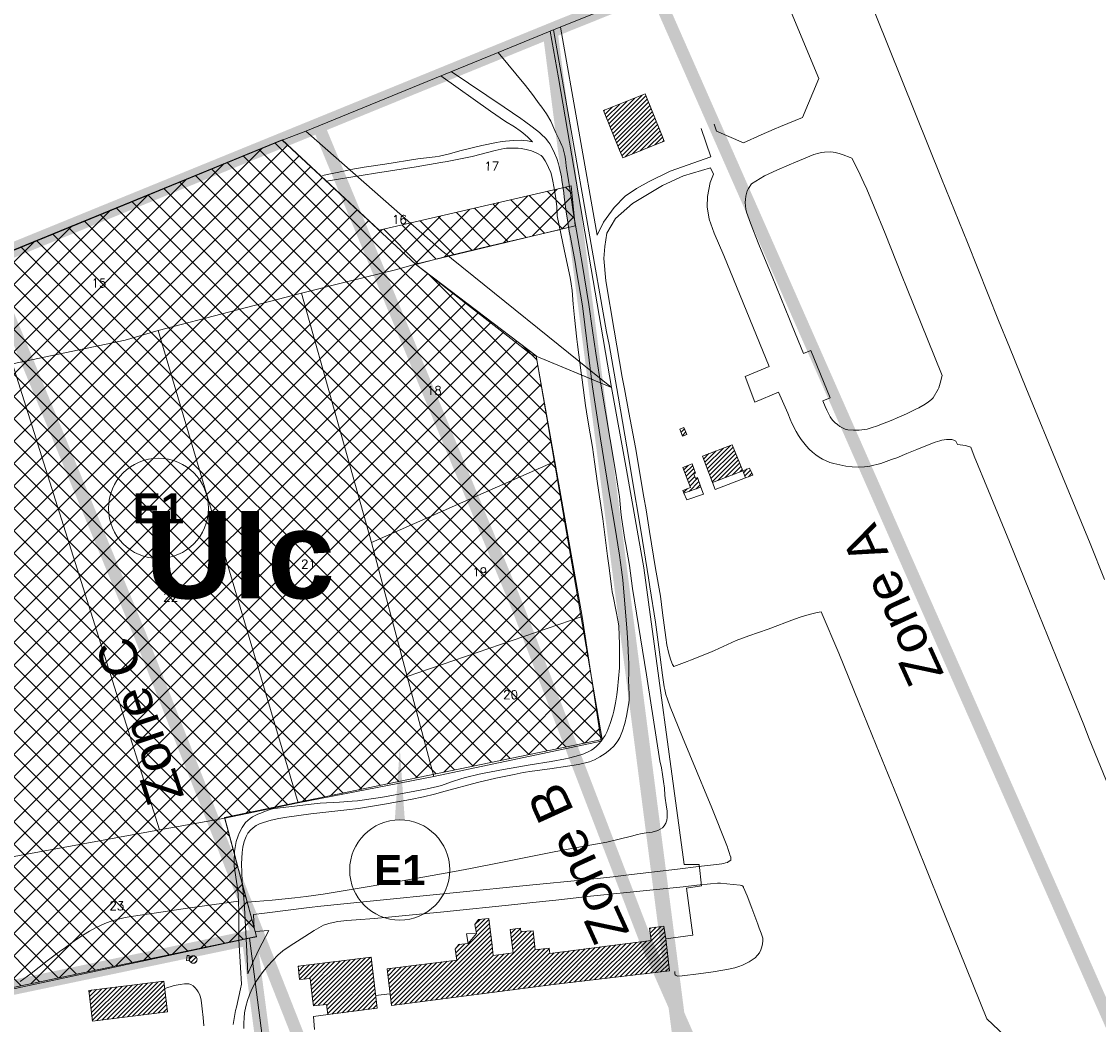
# Model space of a CAD drawing. Header units: metres. Extents: x 578835 to 593571, y 248557 to 255108.
# Tile 158 of 251: x 585938 to 586370, y 253189 to 253591. Entities that reach past the tile are written whole.
import ezdxf

# ---------------------------------------------------------------- set-up
doc = ezdxf.new("R2010")
doc.units = ezdxf.units.M
doc.linetypes.add('CACHEX2', pattern=[0.75, 0.5, -0.25])
doc.linetypes.add('SOLID_LINE', pattern=[0])
for name, color, linetype, lineweight in [('Cad-BATIMENT_BATI_LEGER13', 7, 'SOLID_LINE', 0), ('Cad-BATIMENT_BATI_PRIVE12', 7, 'SOLID_LINE', 0), ('Cad-BATIMENT_BATI_PRIVE12_HACH', 7, 'SOLID_LINE', 0), ('Cad-PARCELLAIRE_PARCELLE1', 250, 'SOLID_LINE', 0), ('Cad-RESEAU_ROUT_LIMITE_DE_VOIE_P23', 8, 'SOLID_LINE', 0), ('Cad-TOPONYMIE_NUMERO_DE_PARCELL182', 250, 'SOLID_LINE', 0), ('ER', 192, 'Continuous', 18), ('PEB Poretta - tracé', 7, 'Continuous', 18), ('PLU', 7, 'CACHEX2', 5)]:
    doc.layers.add(name, color=color, linetype=linetype, lineweight=lineweight)
doc.layers.add('PLU nom', color=7, linetype='Continuous')
doc.styles.add('LIEUDIT', font='arial.ttf', dxfattribs={"height": 10})
doc.styles.get("Standard").update_dxf_attribs({"font": 'arialbd_0.ttf', "height": 50})
doc.styles.add('TEXTSTYLE_45_11', font='txt.shx', dxfattribs={"oblique": 50})

msp = doc.modelspace()

# ---------------------------------------------------------------- hatches: boundary and pattern name
at = {"layer": 'Cad-BATIMENT_BATI_PRIVE12_HACH', "ltscale": 0.4}
h = msp.add_hatch(dxfattribs=at)
h.set_pattern_fill('ANSI31', color=256, scale=0.4, style=0)
h.paths.add_polyline_path([(586187.99, 253562.19), (586171.32, 253555.55), (586177.77, 253539.59), (586179.02, 253536.57), (586195.68, 253543.21), (586194.43, 253546.34)])
h = msp.add_hatch(dxfattribs=at)
h.set_pattern_fill('ANSI31', color=256, scale=0.4, style=0)
h.paths.add_polyline_path([(586204.72, 253425.59), (586203.58, 253428.39), (586201.91, 253427.7), (586203.05, 253424.89)])
h = msp.add_hatch(dxfattribs=at)
h.set_pattern_fill('ANSI31', color=256, scale=0.4, style=0)
h.paths.add_polyline_path([(586227.13, 253410.97), (586222.95, 253421.43), (586210.98, 253416.86), (586215, 253406.28)])
h = msp.add_hatch(dxfattribs=at)
h.set_pattern_fill('ANSI31', color=256, scale=0.4, style=0)
h.paths.add_polyline_path([(586208.25, 253410.05), (586206.87, 253413.73), (586203.12, 253412.3), (586206.18, 253404.3), (586203.15, 253403.05), (586203.57, 253401.97), (586210.37, 253404.43), (586208.99, 253408.22), (586208.27, 253407.94), (586207.54, 253409.77)])
h = msp.add_hatch(dxfattribs=at)
h.set_pattern_fill('ANSI31', color=256, scale=0.4, style=0)
h.paths.add_polyline_path([(586229.92, 253412.09), (586227.13, 253410.97), (586228.28, 253408.17), (586231.16, 253409.19)])
h = msp.add_hatch(dxfattribs=at)
h.set_pattern_fill('ANSI31', color=256, scale=0.4, style=0)
h.paths.add_polyline_path([(586127.07, 253216.53), (586126.65, 253220.51), (586125.34, 253231.32), (586121.17, 253230.86), (586119.76, 253228.96), (586120.4, 253225.34), (586117.11, 253221.27), (586113.26, 253220.94), (586111.86, 253219.05), (586112.48, 253214.63), (586084.58, 253211.07), (586086.31, 253196.39), (586151.29, 253204.85), (586197.81, 253210.31), (586196.25, 253223.11), (586195.56, 253228.29), (586189.77, 253227.47), (586190.45, 253222.51), (586149.83, 253217.33), (586149.49, 253219.41), (586143.95, 253218.73), (586143.05, 253226.34), (586138.23, 253226.05), (586138.02, 253227.48), (586133.86, 253226.91), (586135.06, 253217.53)])
h = msp.add_hatch(dxfattribs=at)
h.set_pattern_fill('ANSI31', color=256, scale=0.4, style=0)
h.paths.add_polyline_path([(586008.12, 253215.69), (586007.87, 253215.89), (586007.6, 253216.09), (586007.33, 253216.3), (586007, 253216.38), (586006.67, 253216.35), (586006.34, 253216.32), (586006.02, 253216.19), (586005.71, 253215.94), (586005.57, 253215.7), (586005.44, 253215.36), (586005.3, 253215.01), (586005.32, 253214.68), (586005.35, 253214.35), (586005.55, 253214.03), (586005.73, 253213.82), (586005.99, 253213.62), (586006.34, 253213.43), (586006.67, 253213.35), (586007, 253213.38), (586007.33, 253213.4), (586007.65, 253213.54), (586007.87, 253213.78), (586008.1, 253214.03), (586008.23, 253214.36), (586008.3, 253214.7), (586008.35, 253215.04), (586008.23, 253215.37)])
h = msp.add_hatch(dxfattribs=at)
h.set_pattern_fill('ANSI31', color=256, scale=0.4, style=0)
h.paths.add_polyline_path([(586078.09, 253215.77), (586048.88, 253212.21), (586049.42, 253206.79), (586053.67, 253207.26), (586054.68, 253199.09), (586054.99, 253196.33), (586060.22, 253196.87), (586060.81, 253192.8), (586080.55, 253195.35)])
h = msp.add_hatch(dxfattribs=at)
h.set_pattern_fill('ANSI31', color=256, scale=0.4, style=0)
h.paths.add_polyline_path([(585995, 253206.12), (585964.89, 253202.49), (585966.34, 253190.12), (585996.44, 253193.87)])
at = {"layer": 'ER'}
h = msp.add_hatch(dxfattribs=at)
h.set_pattern_fill('ANSI37', color=256, scale=2, style=0)
h.paths.add_polyline_path([(585809.39, 253448.33), (585890.91, 253209.83), (585791.79, 253186.41), (585802.74, 253122.39), (585922.84, 253149.3), (585911.37, 253198.81), (586032.1, 253224.14), (586019.38, 253271.79), (586170.78, 253303.2), (586144.31, 253457.12), (586095.97, 253493.95), (586159.98, 253509.31), (586158.37, 253525.34), (586081.39, 253507.52), (586042.48, 253543.75)])

# ---------------------------------------------------------------- linework, layer by layer
at = {"layer": 'Cad-BATIMENT_BATI_LEGER13'}
for points in [[(586216.14, 253403.47), (586228.28, 253408.17), (586227.13, 253410.97), (586215, 253406.28), (586216.14, 253403.47), (586216.14, 253403.47)], [(586216.14, 253403.47), (586228.28, 253408.17), (586227.13, 253410.97), (586215, 253406.28), (586216.14, 253403.47), (586216.14, 253403.47)], [(586211.43, 253401.62), (586210.37, 253404.43), (586203.57, 253401.97), (586204.7, 253399.28), (586211.43, 253401.62), (586211.43, 253401.62)], [(586211.43, 253401.62), (586210.37, 253404.43), (586203.57, 253401.97), (586204.7, 253399.28), (586211.43, 253401.62), (586211.43, 253401.62)], [(586117.11, 253221.27), (586120.4, 253225.34), (586116.37, 253225.11), (586117.11, 253221.27), (586117.11, 253221.27)], [(586117.11, 253221.27), (586120.4, 253225.34), (586116.37, 253225.11), (586117.11, 253221.27), (586117.11, 253221.27)], [(586004.1, 253214.46), (586005.11, 253214.33), (586005.18, 253216.45), (586004.35, 253216.5), (586004.1, 253214.46), (586004.1, 253214.46)], [(586004.1, 253214.46), (586005.11, 253214.33), (586005.18, 253216.45), (586004.35, 253216.5), (586004.1, 253214.46), (586004.1, 253214.46)]]:
    msp.add_lwpolyline(points, close=True, dxfattribs=at)
at = {"layer": 'Cad-BATIMENT_BATI_PRIVE12'}
for points in [[(586187.99, 253562.19), (586171.32, 253555.55), (586177.77, 253539.59), (586179.02, 253536.57), (586195.68, 253543.21), (586194.43, 253546.34), (586187.99, 253562.19), (586187.99, 253562.19)], [(586204.72, 253425.59), (586203.58, 253428.39), (586201.91, 253427.7), (586203.05, 253424.89), (586204.72, 253425.59), (586204.72, 253425.59)], [(586227.13, 253410.97), (586222.95, 253421.43), (586210.98, 253416.86), (586215, 253406.28), (586227.13, 253410.97), (586227.13, 253410.97)], [(586208.25, 253410.05), (586206.87, 253413.73), (586203.12, 253412.3), (586206.18, 253404.3), (586203.15, 253403.05), (586203.57, 253401.97), (586210.37, 253404.43), (586208.99, 253408.22), (586208.27, 253407.94), (586207.54, 253409.77), (586208.25, 253410.05), (586208.25, 253410.05)], [(586229.92, 253412.09), (586227.13, 253410.97), (586228.28, 253408.17), (586231.16, 253409.19), (586229.92, 253412.09), (586229.92, 253412.09)], [(586127.07, 253216.53), (586126.65, 253220.51), (586125.34, 253231.32), (586121.17, 253230.86), (586119.76, 253228.96), (586120.4, 253225.34), (586117.11, 253221.27), (586113.26, 253220.94), (586111.86, 253219.05), (586112.48, 253214.63), (586084.58, 253211.07), (586086.31, 253196.39), (586151.29, 253204.85), (586197.81, 253210.31), (586196.25, 253223.11), (586195.56, 253228.29), (586189.77, 253227.47), (586190.45, 253222.51), (586149.83, 253217.33), (586149.49, 253219.41), (586143.95, 253218.73), (586143.05, 253226.34), (586138.23, 253226.05), (586138.02, 253227.48), (586133.86, 253226.91), (586135.06, 253217.53), (586127.07, 253216.53), (586127.07, 253216.53)], [(586008.12, 253215.69), (586007.87, 253215.89), (586007.6, 253216.09), (586007.33, 253216.3), (586007, 253216.38), (586006.67, 253216.35), (586006.34, 253216.32), (586006.02, 253216.19), (586005.71, 253215.94), (586005.57, 253215.7), (586005.44, 253215.36), (586005.3, 253215.01), (586005.32, 253214.68), (586005.35, 253214.35), (586005.55, 253214.03), (586005.73, 253213.82), (586005.99, 253213.62), (586006.34, 253213.43), (586006.67, 253213.35), (586007, 253213.38), (586007.33, 253213.4), (586007.65, 253213.54), (586007.87, 253213.78), (586008.1, 253214.03), (586008.23, 253214.36), (586008.3, 253214.7), (586008.35, 253215.04), (586008.23, 253215.37), (586008.12, 253215.69), (586008.12, 253215.69)], [(586078.09, 253215.77), (586048.88, 253212.21), (586049.42, 253206.79), (586053.67, 253207.26), (586054.68, 253199.09), (586054.99, 253196.33), (586060.22, 253196.87), (586060.81, 253192.8), (586080.55, 253195.35), (586078.09, 253215.77), (586078.09, 253215.77)], [(585995, 253206.12), (585964.89, 253202.49), (585966.34, 253190.12), (585996.44, 253193.87), (585995, 253206.12), (585995, 253206.12)]]:
    msp.add_lwpolyline(points, close=True, dxfattribs=at)
at = {"layer": 'Cad-PARCELLAIRE_PARCELLE1'}
msp.add_lwpolyline([(586034.42, 253184.23), (586029.32, 253223.49), (586032.16, 253223.96), (586031.31, 253227.23), (586028.43, 253237.91), (586026.53, 253244.88), (586023.28, 253257.1), (586019.43, 253271.6), (586048.92, 253277.75), (586103.32, 253288.33), (586170.37, 253302.54), (586162.72, 253352.51), (586151.74, 253414.68), (586144.32, 253456.97), (586162.42, 253449.46), (586174.55, 253444.35), (586163.07, 253511.49), (586153.25, 253568.63), (586149.95, 253587.42), (586350.53, 253668.01)], dxfattribs=at)
for points in [[(586051.94, 253547.32), (586106.22, 253499.48), (586174.55, 253444.35), (586163.07, 253511.49), (586153.25, 253568.63), (586149.95, 253587.42), (586136.55, 253581.95), (586129.07, 253578.87), (586100.62, 253567.23), (586051.94, 253547.32), (586051.94, 253547.32)], [(586042.52, 253543.63), (586095.98, 253493.83), (586142.09, 253457.9), (586144.32, 253456.97), (586174.55, 253444.35), (586106.22, 253499.48), (586051.94, 253547.32), (586042.52, 253543.63), (586042.52, 253543.63)], [(585809.45, 253448.18), (585818.52, 253422.74), (585859.48, 253436.43), (585934.25, 253453.95), (585979.45, 253463.33), (585992.72, 253467.22), (586050.22, 253482.19), (586069.27, 253487.02), (586087.85, 253491.58), (586095.98, 253493.83), (586042.52, 253543.63), (585974.17, 253515.49), (585901.97, 253486.03), (585809.45, 253448.18), (585809.45, 253448.18)], [(586095.98, 253493.83), (586087.85, 253491.58), (586069.27, 253487.02), (586050.22, 253482.19), (586078.31, 253382.21), (586151.74, 253414.68), (586144.32, 253456.97), (586142.09, 253457.9), (586095.98, 253493.83), (586095.98, 253493.83)], [(586103.32, 253288.33), (586048.92, 253277.75), (585992.72, 253467.22), (586050.22, 253482.19), (586078.31, 253382.21), (586092.54, 253328.45), (586103.32, 253288.33), (586103.32, 253288.33)], [(585934.25, 253453.95), (585993.29, 253266.85), (586019.43, 253271.6), (586048.92, 253277.75), (585992.72, 253467.22), (585979.45, 253463.33), (585934.25, 253453.95), (585934.25, 253453.95)], [(585751.56, 253240.12), (585781.29, 253249.29), (585796.06, 253254.1), (585877.74, 253271.76), (585882.28, 253247.06), (585912.92, 253252.19), (585993.29, 253266.85), (585934.25, 253453.95), (585859.48, 253436.43), (585818.52, 253422.74), (585809.45, 253448.18), (585708, 253407.01), (585717.53, 253366.9), (585733.69, 253303.94), (585751.56, 253240.12), (585751.56, 253240.12)], [(586151.74, 253414.68), (586078.31, 253382.21), (586092.54, 253328.45), (586162.72, 253352.51), (586151.74, 253414.68), (586151.74, 253414.68)], [(586162.72, 253352.51), (586092.54, 253328.45), (586103.32, 253288.33), (586170.37, 253302.54), (586162.72, 253352.51), (586162.72, 253352.51)], [(585993.29, 253266.85), (585912.92, 253252.19), (585925.85, 253201.22), (586029.32, 253223.49), (586032.16, 253223.96), (586031.31, 253227.23), (586028.43, 253237.91), (586026.53, 253244.88), (586023.28, 253257.1), (586019.43, 253271.6), (585993.29, 253266.85), (585993.29, 253266.85)], [(585824.65, 252992.64), (585845.27, 252992.47), (585846.26, 252992.45), (585877.9, 252994.65), (585877.64, 252996.64), (585907.75, 253002.17), (585936.98, 253007.52), (585954.5, 253010.88), (585965.78, 253012.94), (586000.49, 253019.76), (586018.02, 253023.01), (586030.56, 253024.84), (586055.04, 253028.79), (586040.1, 253141.01), (586034.42, 253184.23), (586029.32, 253223.49), (585925.85, 253201.22), (585911.39, 253198.67), (585922.88, 253149.14), (585802.75, 253122.23), (585808.64, 253087.28), (585812.16, 253066.84), (585824.65, 252992.64), (585824.65, 252992.64)]]:
    msp.add_lwpolyline(points, close=True, dxfattribs=at)
at = {"layer": 'Cad-RESEAU_ROUT_LIMITE_DE_VOIE_P23'}
for p, q in [((586215.7, 253550.03), (586216.62, 253547.31)), ((586085.61, 253201.1), (586079.93, 253200.43))]:
    msp.add_line(p, q, dxfattribs=at)
for points in [[(586372.21, 253367.3), (586366.42, 253381.77), (586354.43, 253411), (586340.71, 253444.46), (586334.08, 253460.55), (586329.7, 253471.29), (586317.3, 253502.57), (586306.91, 253528.32), (586264.59, 253633.47)], [(586235.5, 253621.78), (586257.65, 253568.43), (586251.11, 253552.72), (586242.36, 253549.15), (586239.71, 253548.04), (586234.52, 253545.79), (586227.49, 253542.62), (586216.62, 253547.31)], [(586151.22, 253587.89), (586172.56, 253466.75), (586173.53, 253461.59), (586177.26, 253440.98), (586181.63, 253415.09), (586182.6, 253409.34), (586186.47, 253386.36), (586189.36, 253368.04), (586189.93, 253364.47), (586192.18, 253350.21), (586194.09, 253336.24), (586194.98, 253329.02), (586195.67, 253324.23), (586195.85, 253323.24), (586196.3, 253321.24), (586196.92, 253319.3), (586198.06, 253316.22), (586203.01, 253304.05), (586208.88, 253289.94), (586212.78, 253280.52), (586214.44, 253276.41), (586221, 253259.94), (586221.18, 253259.43), (586221.83, 253257.34), (586221.98, 253256.87), (586222.33, 253255.91), (586222.42, 253255.43), (586222.41, 253254.95), (586222.32, 253254.69), (586221.32, 253254.03), (586220.98, 253253.86), (586220.29, 253253.6), (586219.56, 253253.41), (586218.74, 253253.26), (586215.38, 253252.85), (586209.37, 253252.2), (586200.94, 253251.18), (586180.32, 253248.68), (586175.16, 253248.1), (586162.32, 253246.76), (586143.04, 253244.86), (586111.04, 253241.67), (586076.42, 253238.21), (586057.93, 253236.29), (586053.31, 253235.77), (586035.4, 253233.53), (586030.93, 253232.92), (586031.27, 253227.27)], [(586210.49, 253548.26), (586214.34, 253536.97), (586198.03, 253531.25), (586189.63, 253527.05), (586184.49, 253524.24), (586180.01, 253521.12), (586175.65, 253516.62), (586171.27, 253510.8), (586168.74, 253505.48), (586154.01, 253589.01)], [(586129.08, 253578.87), (586139.99, 253565.57), (586142.82, 253561.95), (586145.55, 253558.26), (586146.53, 253556.9), (586148.43, 253554.15), (586150.18, 253551.29), (586150.64, 253550.39), (586151.4, 253548.52), (586152.16, 253546.65), (586153.7, 253543.59), (586154.65, 253541.5), (586154.96, 253540.71), (586155.44, 253539.09), (586155.82, 253537.45), (586156.04, 253536.08), (586156.37, 253533.34), (586156.71, 253530.61), (586156.95, 253529.14), (586157.98, 253523.26), (586158.24, 253521.58), (586159.17, 253514.86), (586160.47, 253507.25), (586161.51, 253501.12), (586162.4, 253496.49), (586162.95, 253493.4), (586165.39, 253477.71), (586166.91, 253467.25), (586168.28, 253458.14), (586168.67, 253455.67), (586170.15, 253446.23)], [(586110.26, 253571.2), (586131.54, 253556.9), (586138.12, 253552.32), (586139.66, 253551.22), (586142.71, 253549.03), (586145.65, 253546.72), (586146.48, 253545.98), (586148.01, 253544.42), (586149.41, 253542.74), (586149.85, 253542.12), (586151.25, 253539.4), (586151.71, 253538.37), (586152.57, 253536.29), (586153.3, 253534.17), (586153.6, 253533.13), (586154.45, 253528.9), (586154.65, 253527.63), (586155.35, 253522.55), (586155.58, 253520.82), (586156.49, 253513.89), (586156.69, 253512.54), (586157.58, 253507.17), (586158.04, 253504.68), (586159.9, 253494.73), (586160.51, 253491.22), (586162.85, 253477.19), (586166.52, 253447.73)], [(586106.07, 253569.47), (586126.02, 253555.3), (586132.03, 253551.16), (586135.59, 253548.94), (586137.91, 253547.37), (586138.95, 253546.55), (586140.95, 253544.81), (586142.85, 253542.98), (586142.17, 253543.14), (586140.78, 253543.41), (586139.38, 253543.56), (586138.55, 253543.59), (586135.21, 253543.48), (586132.02, 253543.26), (586129.93, 253543), (586128.44, 253542.74), (586122.53, 253541.45), (586114.21, 253539.44), (586109.01, 253538.09), (586105.52, 253537.29), (586103.79, 253537), (586100.32, 253536.55), (586096.84, 253536.11), (586083.57, 253534.02), (586075.4, 253532.75), (586069.97, 253531.83), (586067.7, 253531.4), (586063.16, 253530.46), (586058.65, 253529.44)], [(586162.45, 253449.43), (586162.34, 253450.27), (586160.91, 253461.61), (586160.65, 253463.79), (586159.68, 253472.52), (586159.2, 253477.9), (586158.71, 253483.27), (586158.35, 253485.95), (586157.91, 253488.6), (586155.71, 253499.1), (586152.8, 253513.24), (586152.61, 253516.83), (586152.39, 253519.21), (586152.25, 253520.25), (586151.48, 253524.35), (586150.85, 253527.9), (586150.32, 253530.22), (586150.16, 253530.72), (586149.25, 253532.66), (586148.83, 253533.56), (586147.96, 253535.35), (586147.44, 253536.19), (586146.84, 253536.97), (586146.26, 253537.51), (586144.91, 253538.35), (586143.43, 253538.98), (586142.43, 253539.34), (586140.35, 253539.9), (586138.24, 253540.28), (586137.09, 253540.4), (586134.78, 253540.5), (586132.47, 253540.42), (586131.52, 253540.31), (586127.81, 253539.44), (586122.3, 253538.04), (586118.61, 253537.13), (586116.62, 253536.7), (586108.57, 253535.15), (586106.09, 253534.7), (586096.13, 253533.01), (586079.83, 253530.46), (586065.08, 253527.97), (586060.17, 253527.18)], [(586307.16, 253449.2), (586292.88, 253484.68), (586291.15, 253488.99), (586284.23, 253506.16), (586279.88, 253516.91), (586276.87, 253524.02), (586275.75, 253526.52), (586273.42, 253531.5), (586270.96, 253536.39), (586270.27, 253536.69), (586267.45, 253537.74), (586265.85, 253538.28), (586264.22, 253538.72), (586263.39, 253538.83), (586262.24, 253538.9), (586259.92, 253538.84), (586258.77, 253538.69), (586257.65, 253538.45), (586255.73, 253537.88), (586248.3, 253534.84), (586245.79, 253533.79), (586240.8, 253531.61), (586235.84, 253529.37), (586230.61, 253526.08), (586229.46, 253524.22), (586228.99, 253523.25), (586228.62, 253522.22), (586228.38, 253521.18), (586228.22, 253519.88), (586228.17, 253518.57), (586228.23, 253517.28), (586228.41, 253515.97), (586228.73, 253514.72), (586230.23, 253510.34), (586233.66, 253501.73), (586237.2, 253493.15), (586238.92, 253488.89), (586245.85, 253471.88), (586246.99, 253469.11), (586251.59, 253458.07), (586254.44, 253459.18), (586262.18, 253440.26), (586259.33, 253439.01), (586260.22, 253436.79), (586260.9, 253435.34), (586261.33, 253434.46), (586262.21, 253432.69), (586262.73, 253431.87), (586263.35, 253431.11), (586264.21, 253430.27), (586265.12, 253429.5), (586266.1, 253428.79), (586267.14, 253428.19), (586268.23, 253427.72), (586269.31, 253427.41), (586271.57, 253427.22), (586273.85, 253427.3), (586274.92, 253427.39), (586277.03, 253427.73), (586279.1, 253428.29), (586280.77, 253428.84), (586287.32, 253431.48), (586289.15, 253432.25), (586292.8, 253433.8), (586296.36, 253435.51), (586297.72, 253436.21), (586300.38, 253437.75), (586301.65, 253438.62), (586302.83, 253439.59), (586303.52, 253440.3), (586305.57, 253443.78), (586305.77, 253444.23), (586306.31, 253446.16), (586307.16, 253449.2)], [(586339.44, 253177.38), (586325.04, 253191.12), (586314.02, 253218.19), (586306.37, 253237.36), (586296.43, 253261.93), (586289.05, 253280.26), (586280.69, 253300.82), (586273.74, 253317.97), (586265.73, 253337.78), (586258.63, 253354.44), (586257.01, 253354.09), (586253.81, 253353.26), (586250.62, 253352.32), (586247.94, 253351.39), (586237.31, 253347.46), (586229.63, 253344.73), (586224.53, 253342.83), (586222.78, 253342.09), (586219.33, 253340.51), (586215.87, 253338.93), (586213.94, 253338.11), (586206.16, 253334.93), (586204.82, 253334.42), (586199.46, 253332.51), (586198.97, 253333.25), (586198.29, 253334.92), (586197.79, 253336.67), (586197.41, 253338.16), (586196.78, 253341.13), (586196.27, 253344.14), (586194.99, 253354.02), (586194.13, 253360.6), (586192.19, 253371.76), (586189.78, 253386.66), (586188.4, 253395.34), (586187.55, 253400.33), (586184.11, 253420.31), (586181.46, 253434.42), (586179.71, 253443.82), (586178.87, 253448.54), (586175.63, 253467.44), (586172.26, 253487.17), (586171.41, 253496.17), (586171.83, 253501.04), (586172.66, 253506.33), (586176.1, 253512.21), (586182.9, 253518.19), (586195.02, 253525.44), (586203.42, 253529.3), (586214.23, 253532.57), (586215.38, 253530.06), (586214.08, 253526.64), (586212.97, 253520.99), (586212.92, 253516.94), (586213.68, 253511.99), (586215.67, 253506.37), (586219.55, 253497.33), (586237.71, 253452.76), (586228.11, 253448.8), (586231.95, 253438.53)], [(586153.59, 253507.6), (586136.36, 253503.68), (586124.75, 253501), (586110.27, 253497.46), (586096.01, 253493.81)], [(586023.31, 253257.08), (586023.39, 253258.3), (586023.58, 253259.79), (586024.06, 253262.18), (586024.79, 253264.51), (586025.26, 253265.63), (586026.39, 253267.82), (586027.8, 253269.83), (586028.64, 253270.71), (586029.57, 253271.44), (586030.59, 253272.08), (586032.76, 253273.13), (586033.86, 253273.62), (586035.73, 253274.4), (586037.64, 253275.06), (586038.6, 253275.33), (586040.58, 253275.6), (586048.51, 253276.59), (586054.03, 253277.23), (586057.72, 253277.58), (586065.43, 253278.01), (586070.55, 253278.36), (586072.63, 253278.58), (586080.93, 253279.75), (586083.45, 253280.16), (586093.52, 253281.97), (586099.96, 253283.16), (586104.22, 253284.14), (586106.3, 253284.74), (586110.42, 253286.14), (586114.54, 253287.5), (586115.92, 253287.89), (586121.51, 253289.23), (586123.46, 253289.63), (586131.28, 253291.07), (586141.86, 253292.95), (586150.39, 253294.38), (586156.05, 253295.42), (586157.31, 253295.68), (586159.84, 253296.27), (586162.29, 253297.03), (586163.37, 253297.44), (586165.5, 253298.33), (586166.5, 253298.88), (586167.43, 253299.54), (586168.49, 253300.45), (586169.48, 253301.44), (586170.4, 253302.5), (586171.24, 253303.63), (586171.99, 253304.81), (586172.77, 253306.35), (586174.03, 253309.56), (586175.05, 253312.88), (586175.46, 253314.51), (586176.12, 253317.81), (586176.62, 253321.14), (586176.92, 253323.29), (586177.4, 253327.6), (586177.73, 253331.93), (586177.8, 253333.83), (586177.76, 253341.43), (586177.66, 253345.01), (586177.44, 253348.58), (586177.23, 253350.35), (586175.28, 253359.99), (586174.82, 253362.41), (586174.49, 253364.52), (586173.44, 253372.99), (586172.96, 253376.73), (586171, 253391.67), (586168.87, 253405.83), (586167.69, 253414.59), (586166.86, 253420.44), (586165.44, 253428.93), (586164.5, 253434.61), (586164.12, 253437.16), (586162.71, 253447.44), (586162.45, 253449.43)], [(586170.15, 253446.23), (586170.21, 253445.8), (586173.98, 253423.49), (586176.15, 253410.77), (586177.5, 253402.29), (586177.69, 253400.72), (586177.95, 253397.58), (586178.24, 253394.44), (586178.53, 253392.24), (586179.86, 253383.44), (586180.21, 253381.35), (586181.69, 253373.03), (586182.91, 253363.8), (586188.5, 253329.09), (586188.78, 253327.32), (586193.97, 253294.55), (586194.54, 253291.84), (586195.03, 253289.1), (586195.43, 253286.35), (586195.74, 253283.59), (586195.97, 253280.82), (586196.09, 253279.59), (586196.48, 253277), (586196.82, 253274.41), (586196.88, 253273.15), (586196.85, 253271.91), (586196.66, 253270.72), (586196.28, 253269.6), (586195.7, 253268.55), (586194.97, 253267.73), (586193.12, 253266.62), (586190.88, 253266.02), (586188.47, 253265.68), (586186.09, 253265.3), (586184.97, 253265.04), (586182.52, 253264.37), (586177.61, 253263.12), (586172.67, 253262.02), (586168.17, 253261.13), (586159.16, 253259.49), (586150.15, 253257.83), (586130.87, 253253.94), (586118, 253251.4), (586111.63, 253250.21), (586098.86, 253247.89), (586086.08, 253245.67), (586072.49, 253243.33), (586058.9, 253241.12), (586052.08, 253240.14), (586047.51, 253239.56), (586038.38, 253238.62), (586028.44, 253237.87)], [(586166.52, 253447.73), (586166.95, 253444.73), (586170.11, 253423.77), (586173.86, 253400.46), (586175.83, 253388.79), (586177.74, 253377.13), (586178.58, 253371.28), (586179.07, 253367.23), (586180.44, 253350.99), (586180.68, 253347.95), (586181.1, 253341.88), (586181.4, 253335.8), (586181.45, 253333.93), (586181.46, 253330.18), (586181.37, 253326.43)], [(586196.26, 253223.22), (586207.13, 253224.64), (586204.63, 253243.43), (586210.57, 253244.42), (586209.7, 253253.03), (586203.65, 253253.05), (586187.48, 253372.04), (586180.5, 253411.35), (586174.55, 253444.39)], [(586231.95, 253438.53), (586241.54, 253442.58), (586245.25, 253434.08), (586246.12, 253431.75), (586246.9, 253430.06), (586248.6, 253426.73), (586249.55, 253425.13), (586250.58, 253423.59), (586251.6, 253422.22), (586252.69, 253420.91), (586253.85, 253419.64), (586255.09, 253418.48), (586256.41, 253417.4), (586257.74, 253416.48), (586259.14, 253415.65), (586260.6, 253414.94), (586262.1, 253414.34), (586263.65, 253413.87), (586266.07, 253413.31), (586268.52, 253412.87), (586270.99, 253412.58), (586273.47, 253412.44), (586275.94, 253412.5), (586278.17, 253412.79), (586282.54, 253413.96), (586286.84, 253415.45), (586288.91, 253416.2), (586292.97, 253417.87), (586297.03, 253419.57), (586300.64, 253421.04), (586304.28, 253422.44), (586306.13, 253423.04), (586307.01, 253423.25), (586308.81, 253423.5), (586310.62, 253423.52), (586311.04, 253423.47), (586311.87, 253423.23), (586312.64, 253422.83), (586313.24, 253421.57), (586316.53, 253421.19), (586318.59, 253420.41), (586319.99, 253416.9), (586325.67, 253402.87), (586334.12, 253382.41), (586344.15, 253357.67), (586354.58, 253332), (586363.88, 253309.06), (586366.12, 253303.48), (586375.12, 253281.15)], [(586181.37, 253326.43), (586181.42, 253324.56), (586181.61, 253320.78), (586181.57, 253318.91), (586181.36, 253317.06), (586180.54, 253312.56), (586179.87, 253309.58), (586178.99, 253306.67), (586178.44, 253305.27), (586177.81, 253303.91), (586177.07, 253302.6), (586175.65, 253300.67), (586173.92, 253298.98), (586171.98, 253297.47), (586169.9, 253296.16), (586167.77, 253295.01), (586165.7, 253294.17), (586161.31, 253293.17), (586156.85, 253292.48), (586149.76, 253291.41), (586142.65, 253290.46), (586139.11, 253289.88), (586135.45, 253289.17), (586128.13, 253287.6), (586120.85, 253285.88), (586107.84, 253282.38), (586103.5, 253281.24), (586099.13, 253280.21), (586093.95, 253279.13), (586083.55, 253277.2), (586073.1, 253275.52), (586068.33, 253274.88), (586058.73, 253273.87), (586053.94, 253273.32), (586049.16, 253272.67), (586044.37, 253271.94), (586041.16, 253271.4), (586038, 253270.72), (586034.91, 253269.82), (586033.4, 253269.27), (586032.07, 253268.62), (586030.82, 253267.77), (586029.71, 253266.75), (586028.75, 253265.58), (586028.02, 253264.28), (586027.24, 253262.2), (586026.72, 253260.01), (586026.39, 253257.78), (586026.14, 253253.27), (586026.44, 253246.28), (586026.57, 253244.88)], [(586023.31, 253257.08), (586023.19, 253255.29), (586023.24, 253252.28), (586024.36, 253244.44), (586024.62, 253242.47), (586024.77, 253240.92), (586025, 253237.78), (586025.14, 253234.64), (586025.1, 253227.6), (586025.09, 253222.91), (586025.19, 253220.66), (586025.75, 253211.69), (586026.21, 253204.98), (586025.74, 253203.16), (586024.08, 253195.81), (586023.79, 253194.4), (586022.78, 253188.74)], [(586026.57, 253244.88), (586027.11, 253239.29), (586027.39, 253235.8), (586028.22, 253218.09), (586028.71, 253209.13)], [(586199.9, 253210.01), (586199.91, 253209.46), (586199.96, 253208.94), (586200.07, 253208.71), (586200.23, 253208.53), (586200.68, 253208.26), (586201.18, 253208.18), (586202.82, 253208.29), (586209.41, 253209.13), (586215.27, 253209.91), (586219.17, 253210.56), (586220.77, 253210.87), (586223.98, 253211.59), (586225.55, 253212.07), (586227.08, 253212.64), (586228.4, 253213.24), (586229.71, 253213.92), (586230.96, 253214.69), (586232.09, 253215.57), (586233.1, 253216.6), (586233.83, 253217.61), (586234.41, 253218.75), (586234.84, 253219.93), (586235.13, 253221.16), (586235.28, 253222.41), (586235.22, 253223.44), (586234.6, 253225.44), (586233.8, 253227.42), (586233.23, 253229.03), (586230.83, 253235.41), (586228.88, 253240.43), (586227.49, 253243.74), (586227.4, 253243.95), (586227.13, 253244.34), (586226.77, 253244.59), (586226.11, 253244.75), (586223.33, 253244.99), (586220.8, 253245.28), (586218.27, 253245.49), (586217, 253245.48), (586214.24, 253245.29), (586208.73, 253244.68), (586203.22, 253244.04), (586185.94, 253242.33), (586181.97, 253241.94), (586166.11, 253240.35), (586152.19, 253238.73), (586142.92, 253237.68), (586135.8, 253236.92), (586107.34, 253234.04), (586079.52, 253231.27), (586072.1, 253230.76), (586068.41, 253230.5), (586064.72, 253230.06), (586062.9, 253229.74), (586061.11, 253229.33), (586059.07, 253228.63), (586055.26, 253226.5), (586051.6, 253224.1), (586047.09, 253221.32), (586044.87, 253219.86), (586042.74, 253218.3), (586040.75, 253216.58), (586038.65, 253214.53), (586036.65, 253212.36), (586034.77, 253210.07), (586033.04, 253207.7), (586031.64, 253205.47)], [(586024.97, 253238.26), (586004.51, 253235.44), (585991.11, 253233.48), (585986.47, 253232.83), (585981.84, 253232.13), (585979.55, 253231.67), (585975.72, 253230.75), (585973.84, 253230.21), (585971.98, 253229.57), (585970.16, 253228.81), (585967.66, 253227.58), (585965.21, 253226.25), (585962.81, 253224.82), (585960.47, 253223.32), (585958.19, 253221.71), (585955, 253219.34), (585953.61, 253218.35), (585948.16, 253214.29), (585941.76, 253209.26), (585937.44, 253205.98)], [(586030.6, 253213.46), (586030.88, 253214.07), (586033.79, 253220.19), (586034.43, 253221.46), (586037.12, 253226.46), (586031.59, 253226.07)], [(586028.71, 253209.13), (586028.99, 253209.81), (586030.17, 253212.53), (586030.6, 253213.46)], [(586011.1, 253188.29), (586010.73, 253191.65), (586010.34, 253195.02), (586010.2, 253196.22), (586009.94, 253198.62), (586009.68, 253199.78), (586009.28, 253200.9), (586008.79, 253201.84), (586008.2, 253202.72), (586007.51, 253203.55), (586006.72, 253204.26), (586005.84, 253204.82), (586005.05, 253205.09), (586003.33, 253205.11), (586001.58, 253204.88), (586000.75, 253204.77), (585999.11, 253204.42), (585995.35, 253203.26)], [(586031.64, 253205.47), (586031.48, 253205.21), (586030.34, 253203), (586029.35, 253200.72), (586028.55, 253198.36), (586027.9, 253195.96), (586027.41, 253193.52), (586027.15, 253191.42), (586027.06, 253189.29), (586027.13, 253187.16)], [(586060.84, 253192.86), (586055, 253192), (586055.47, 253186.76)]]:
    msp.add_lwpolyline(points, dxfattribs=at)
at = {"layer": 'ER'}
msp.add_lwpolyline([(585809.39, 253448.33), (585890.91, 253209.83), (585791.79, 253186.41), (585802.74, 253122.39), (585922.84, 253149.3), (585911.37, 253198.81), (586032.1, 253224.14), (586019.38, 253271.79), (586170.78, 253303.2), (586144.31, 253457.12), (586095.97, 253493.95), (586159.98, 253509.31), (586158.37, 253525.34), (586081.39, 253507.52), (586042.48, 253543.75)], close=True, dxfattribs=at)
at = {"layer": 'ER', "ltscale": 0.4}
msp.add_lwpolyline([(586089.63, 253299.54, 0, 4, 0), (586089.63, 253270.87, 6, 6, 0)], format="xyseb", dxfattribs=at)
for centre in [(585992.86, 253395.91), (586089.63, 253250.79)]:
    msp.add_circle(centre, 20.08, dxfattribs=at)
at = {"layer": 'PEB Poretta - tracé', "color": 1, "const_width": 5}
msp.add_lwpolyline([(586192.64, 253602.4), (586291.89, 253376.92), (586378.76, 253180.09), (586449.78, 252954.86), (586559.31, 252605.11), (586662.79, 252271.1), (586742.91, 252065.3), (586834.36, 251854.76), (586898.13, 251720.06)], dxfattribs=at)
at = {"layer": 'PEB Poretta - tracé', "color": 5, "const_width": 5}
msp.add_lwpolyline([(586057.65, 253547.82), (586136.89, 253356.24), (586187.98, 253223.09), (586237.53, 253110.73), (586259.43, 252993.99), (586294.1, 252848.07), (586312.35, 252731.34), (586337.89, 252654.73), (586407.24, 252459.56), (586443.73, 252335.53), (586513.18, 252109.88), (586591.65, 251900.12), (586671.94, 251672.12), (586746.75, 251460.53), (586748.54, 251455.77), (586748.79, 251453.73), (586748.79, 251453.73), (586748.79, 251453.73), (586748.79, 251453.73), (586748.79, 251453.73), (586748.79, 251453.73)], dxfattribs=at)
at = {"layer": 'PEB Poretta - tracé', "color": 82, "const_width": 5}
msp.add_lwpolyline([(585927.58, 253492.88), (585925.02, 253491.79), (585985.62, 253344.67), (586080.51, 253103.9), (586118.83, 252959.81), (586144.38, 252833.95), (586157.22, 252741.76), (586180.94, 252626.85), (586239.33, 252433.51), (586339.69, 252110.66), (586423.83, 251845.19), (586533.32, 251507.75), (586623.54, 251238.62)], dxfattribs=at)
at = {"layer": 'PLU', "color": 7, "ltscale": 2, "const_width": 6}
for points in [[(586993.91, 253927.32), (586153.97, 253589.15), (585711.85, 253408.69), (585661.81, 253388.55), (585581, 253364.58), (585517.12, 253352.49), (585304.49, 253329.51), (585175.23, 253291.72), (585055.77, 253248.87), (585042.31, 253244.14), (584950.27, 253244.14), (584744.2, 253233.61), (584562.27, 253208.76), (584490.62, 253197.88), (584413.7, 253186.83), (584302.86, 253186.83), (584161.5, 253181.3), (584121.01, 253172.5), (584095.41, 253169.82), (584062.66, 253161.38)], [(586756.63, 251931.99), (586756.63, 251931.99), (586728.4, 252025.62), (586702.87, 252096), (586487.07, 252628.36), (586488.97, 252644.99), (586329.24, 253089.21), (586216, 253074.91), (586149.89, 253587.51)], [(585802.74, 253122.39), (585802.74, 253122.39), (585922.84, 253149.3), (585911.37, 253198.81), (586032.1, 253224.14)], [(586029.26, 253223.55), (586055.64, 253023.83)]]:
    msp.add_lwpolyline(points, dxfattribs=at)

# ---------------------------------------------------------------- texts
at = {"layer": 'Cad-TOPONYMIE_NUMERO_DE_PARCELL182', "style": 'TEXTSTYLE_45_11'}
for s, p in [('17', (586123.48, 253531.47)), ('16', (586086.46, 253510.09)), ('15', (585965.96, 253484.6)), ('18', (586100.45, 253441.48)), ('21', (586050.01, 253371.81)), ('19', (586118.71, 253368.71)), ('22', (585994.75, 253358.59)), ('20', (586131.05, 253319.42)), ('23', (585973.15, 253234.72))]:
    msp.add_text(s, height=3.491, rotation=359.5887, dxfattribs=at).set_placement(p)
at = {"layer": 'ER', "ltscale": 0.4, "char_height": 12, "width": 16.8329, "attachment_point": 5}
for insert in [(585992.86, 253395.91), (586089.63, 253250.79)]:
    msp.add_mtext('E1', dxfattribs=dict(at, insert=insert))
at = {"layer": 'PEB Poretta - tracé', "color": 1, "style": 'LIEUDIT'}
msp.add_text('Zone A', height=15, rotation=114.5135, dxfattribs=at).set_placement((586308.02, 253329.31))
at = {"layer": 'PEB Poretta - tracé', "color": 72, "style": 'LIEUDIT'}
msp.add_text('Zone C', height=15, rotation=108.2357, dxfattribs=at).set_placement((586003.24, 253280.23))
at = {"layer": 'PEB Poretta - tracé', "color": 5, "style": 'LIEUDIT'}
msp.add_text('Zone B', height=15, rotation=114.5135, dxfattribs=at).set_placement((586181.95, 253225.6))
at = {"layer": 'PLU nom', "insert": (586025.54, 253394.78), "char_height": 35, "width": 195.3422, "attachment_point": 2}
msp.add_mtext('UIc', dxfattribs=at)

doc.saveas('drawing.dxf')
